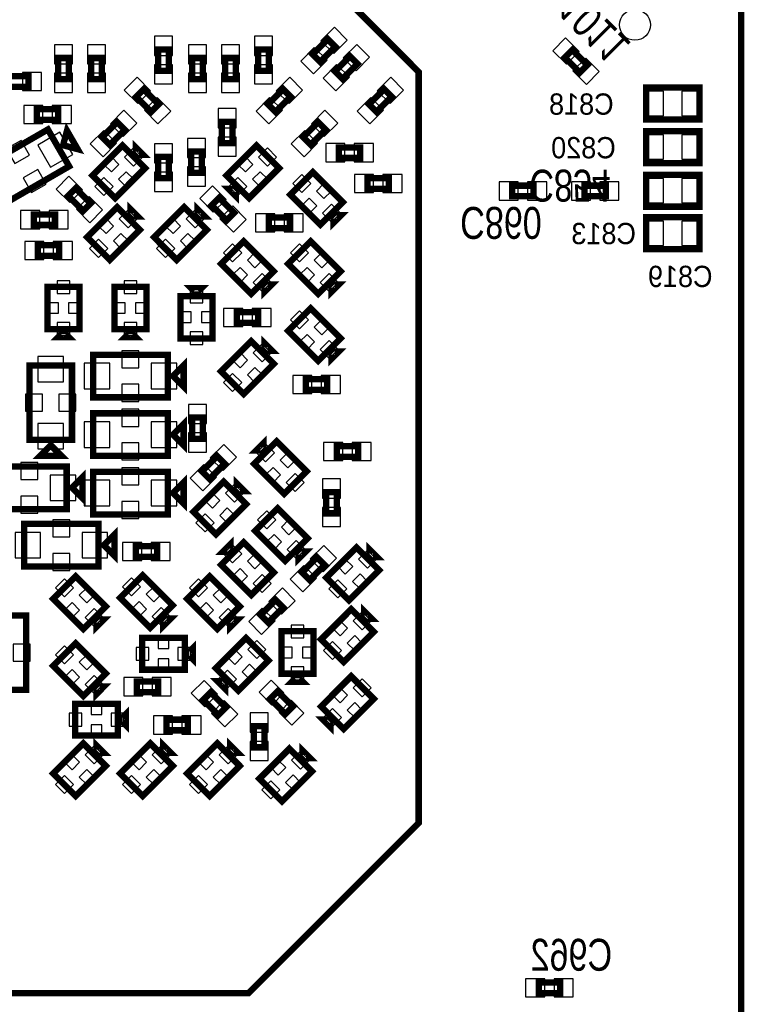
# Model space of a CAD drawing. Extents: x -197 to 9597, y -1478 to 7505.
# Tile 24 of 34: x 4562 to 5244, y 2670 to 3596. Entities that reach past the tile are written whole.
import ezdxf
from ezdxf.enums import TextEntityAlignment as Align

# ---------------------------------------------------------------- set-up
doc = ezdxf.new("R2010")
doc.units = 0
for name, color, linetype in [('PG_ASSEMBLY_BOTTOM', 52, 'CONTINUOUS'), ('PIN_BOTTOM', 1, 'CONTINUOUS'), ('RD_ASSEMBLY_BOTTOM', 52, 'CONTINUOUS')]:
    doc.layers.add(name, color=color, linetype=linetype)

msp = doc.modelspace()

# ---------------------------------------------------------------- linework, layer by layer
at = {"layer": 'PG_ASSEMBLY_BOTTOM', "const_width": 6}
for points in [[(5240.732, 3891.016), (3870.732, 3891.016), (3870.732, 2521.016), (5240.732, 2521.016), (5240.732, 3891.016)], [(4176.48, 2681.016), (4777.48, 2681.016), (4937.48, 2841.016), (4937.48, 3547.016), (4869.48, 3615.016), (4166.48, 3615.016), (4064.48, 3513.016), (4064.48, 2760.016), (4143.48, 2681.016), (4176.48, 2681.016)], [(4837.873, 3563.48), (4852.016, 3577.623), (4859.087, 3570.552), (4844.944, 3556.409), (4837.873, 3563.48)], [(4692.48, 3548.016), (4692.48, 3568.016), (4702.48, 3568.016), (4702.48, 3548.016), (4692.48, 3548.016)], [(4786.48, 3548.016), (4786.48, 3568.016), (4796.48, 3568.016), (4796.48, 3548.016), (4786.48, 3548.016)], [(4858.873, 3547.48), (4873.016, 3561.623), (4880.087, 3554.552), (4865.944, 3540.409), (4858.873, 3547.48)], [(5081.944, 3567.623), (5096.087, 3553.48), (5089.016, 3546.409), (5074.873, 3560.552), (5081.944, 3567.623)], [(4598.48, 3540.016), (4598.48, 3560.016), (4608.48, 3560.016), (4608.48, 3540.016), (4598.48, 3540.016)], [(4629.48, 3540.016), (4629.48, 3560.016), (4639.48, 3560.016), (4639.48, 3540.016), (4629.48, 3540.016)], [(4724.48, 3540.016), (4724.48, 3560.016), (4734.48, 3560.016), (4734.48, 3540.016), (4724.48, 3540.016)], [(4755.48, 3540.016), (4755.48, 3560.016), (4765.48, 3560.016), (4765.48, 3540.016), (4755.48, 3540.016)], [(4550.48, 3543.016), (4570.48, 3543.016), (4570.48, 3533.016), (4550.48, 3533.016), (4550.48, 3543.016)], [(4686.016, 3509.409), (4671.873, 3523.552), (4678.944, 3530.623), (4693.087, 3516.48), (4686.016, 3509.409)], [(4795.873, 3516.48), (4810.016, 3530.623), (4817.087, 3523.552), (4802.944, 3509.409), (4795.873, 3516.48)], [(4890.873, 3516.48), (4905.016, 3530.623), (4912.087, 3523.552), (4897.944, 3509.409), (4890.873, 3516.48)], [(5151.488, 3532.292), (5201.488, 3532.292), (5201.488, 3502.292), (5151.488, 3502.292), (5151.488, 3532.292)], [(4598.48, 3502.016), (4578.48, 3502.016), (4578.48, 3512.016), (4598.48, 3512.016), (4598.48, 3502.016)], [(4616.781, 3474.356), (4606.781, 3491.676), (4603.121, 3478.016), (4616.781, 3474.356)], [(4639.873, 3485.48), (4654.016, 3499.623), (4661.087, 3492.552), (4646.944, 3478.409), (4639.873, 3485.48)], [(4752.48, 3480.016), (4752.48, 3500.016), (4762.48, 3500.016), (4762.48, 3480.016), (4752.48, 3480.016)], [(4828.873, 3485.48), (4843.016, 3499.623), (4850.087, 3492.552), (4835.944, 3478.409), (4828.873, 3485.48)], [(4608.791, 3458.196), (4548.169, 3423.195), (4528.169, 3457.836), (4588.791, 3492.837), (4608.791, 3458.196)], [(5151.488, 3491.292), (5201.488, 3491.292), (5201.488, 3461.292), (5151.488, 3461.292), (5151.488, 3491.292)], [(4680.229, 3456.552), (4651.944, 3428.267), (4630.731, 3449.48), (4659.016, 3477.765), (4680.229, 3456.552)], [(4678.461, 3468.926), (4671.39, 3475.997), (4671.39, 3468.926), (4678.461, 3468.926)], [(4756.731, 3449.48), (4785.016, 3477.765), (4806.229, 3456.552), (4777.944, 3428.267), (4756.731, 3449.48)], [(4733.48, 3472.016), (4733.48, 3452.016), (4723.48, 3452.016), (4723.48, 3472.016), (4733.48, 3472.016)], [(4862.48, 3476.016), (4882.48, 3476.016), (4882.48, 3466.016), (4862.48, 3466.016), (4862.48, 3476.016)], [(4692.48, 3447.016), (4692.48, 3467.016), (4702.48, 3467.016), (4702.48, 3447.016), (4692.48, 3447.016)], [(4845.016, 3403.267), (4816.731, 3431.552), (4837.944, 3452.765), (4866.229, 3424.48), (4845.016, 3403.267)], [(5151.488, 3450.292), (5201.488, 3450.292), (5201.488, 3420.292), (5151.488, 3420.292), (5151.488, 3450.292)], [(4889.48, 3447.016), (4909.48, 3447.016), (4909.48, 3437.016), (4889.48, 3437.016), (4889.48, 3447.016)], [(4614.944, 3437.623), (4629.087, 3423.48), (4622.016, 3416.409), (4607.873, 3430.552), (4614.944, 3437.623)], [(4758.499, 3437.106), (4765.57, 3430.035), (4765.57, 3437.106), (4758.499, 3437.106)], [(5025.48, 3440.016), (5045.48, 3440.016), (5045.48, 3430.016), (5025.48, 3430.016), (5025.48, 3440.016)], [(5093.48, 3440.016), (5113.48, 3440.016), (5113.48, 3430.016), (5093.48, 3430.016), (5093.48, 3440.016)], [(4673.461, 3410.926), (4666.39, 3417.997), (4666.39, 3410.926), (4673.461, 3410.926)], [(4736.461, 3410.926), (4729.39, 3417.997), (4729.39, 3410.926), (4736.461, 3410.926)], [(4757.016, 3407.409), (4742.873, 3421.552), (4749.944, 3428.623), (4764.087, 3414.48), (4757.016, 3407.409)], [(4595.48, 3403.016), (4575.48, 3403.016), (4575.48, 3413.016), (4595.48, 3413.016), (4595.48, 3403.016)], [(4675.229, 3398.552), (4646.944, 3370.267), (4625.731, 3391.48), (4654.016, 3419.765), (4675.229, 3398.552)], [(4738.229, 3398.552), (4709.944, 3370.267), (4688.731, 3391.48), (4717.016, 3419.765), (4738.229, 3398.552)], [(4796.48, 3410.016), (4816.48, 3410.016), (4816.48, 3400.016), (4796.48, 3400.016), (4796.48, 3410.016)], [(4857.39, 3405.035), (4864.461, 3412.106), (4857.39, 3412.106), (4857.39, 3405.035)], [(5151.488, 3410.292), (5201.488, 3410.292), (5201.488, 3380.292), (5151.488, 3380.292), (5151.488, 3410.292)], [(4780.016, 3338.267), (4751.731, 3366.552), (4772.944, 3387.765), (4801.229, 3359.48), (4780.016, 3338.267)], [(4843.016, 3338.267), (4814.731, 3366.552), (4835.944, 3387.765), (4864.229, 3359.48), (4843.016, 3338.267)], [(4599.48, 3374.016), (4579.48, 3374.016), (4579.48, 3384.016), (4599.48, 3384.016), (4599.48, 3374.016)], [(4588.48, 3305.016), (4588.48, 3345.016), (4618.48, 3345.016), (4618.48, 3305.016), (4588.48, 3305.016)], [(4651.48, 3305.016), (4651.48, 3345.016), (4681.48, 3345.016), (4681.48, 3305.016), (4651.48, 3305.016)], [(4733.48, 3343.766), (4723.48, 3343.766), (4728.48, 3338.766), (4733.48, 3343.766)], [(4792.39, 3340.035), (4799.461, 3347.106), (4792.39, 3347.106), (4792.39, 3340.035)], [(4855.39, 3340.035), (4862.461, 3347.106), (4855.39, 3347.106), (4855.39, 3340.035)], [(4743.48, 3336.266), (4743.48, 3296.266), (4713.48, 3296.266), (4713.48, 3336.266), (4743.48, 3336.266)], [(4766.48, 3321.016), (4786.48, 3321.016), (4786.48, 3311.016), (4766.48, 3311.016), (4766.48, 3321.016)], [(4843.016, 3275.267), (4814.731, 3303.552), (4835.944, 3324.765), (4864.229, 3296.48), (4843.016, 3275.267)], [(4598.48, 3297.516), (4608.48, 3297.516), (4603.48, 3302.516), (4598.48, 3297.516)], [(4661.48, 3297.516), (4671.48, 3297.516), (4666.48, 3302.516), (4661.48, 3297.516)], [(4801.229, 3272.552), (4772.944, 3244.267), (4751.731, 3265.48), (4780.016, 3293.765), (4801.229, 3272.552)], [(4799.461, 3284.926), (4792.39, 3291.997), (4792.39, 3284.926), (4799.461, 3284.926)], [(4855.39, 3277.035), (4862.461, 3284.106), (4855.39, 3284.106), (4855.39, 3277.035)], [(4701.48, 3241.016), (4631.48, 3241.016), (4631.48, 3281.016), (4701.48, 3281.016), (4701.48, 3241.016)], [(4716.48, 3251.016), (4716.48, 3271.016), (4706.48, 3261.016), (4716.48, 3251.016)], [(4571.48, 3201.016), (4571.48, 3271.016), (4611.48, 3271.016), (4611.48, 3201.016), (4571.48, 3201.016)], [(4831.48, 3258.016), (4851.48, 3258.016), (4851.48, 3248.016), (4831.48, 3248.016), (4831.48, 3258.016)], [(4701.48, 3186.016), (4631.48, 3186.016), (4631.48, 3226.016), (4701.48, 3226.016), (4701.48, 3186.016)], [(4716.48, 3196.016), (4716.48, 3216.016), (4706.48, 3206.016), (4716.48, 3196.016)], [(4724.48, 3202.016), (4724.48, 3222.016), (4734.48, 3222.016), (4734.48, 3202.016), (4724.48, 3202.016)], [(4803.944, 3199.765), (4832.229, 3171.48), (4811.016, 3150.267), (4782.731, 3178.552), (4803.944, 3199.765)], [(4581.48, 3186.016), (4601.48, 3186.016), (4591.48, 3196.016), (4581.48, 3186.016)], [(4791.57, 3197.997), (4784.499, 3190.926), (4791.57, 3190.926), (4791.57, 3197.997)], [(4860.48, 3195.016), (4880.48, 3195.016), (4880.48, 3185.016), (4860.48, 3185.016), (4860.48, 3195.016)], [(4733.873, 3171.48), (4748.016, 3185.623), (4755.087, 3178.552), (4740.944, 3164.409), (4733.873, 3171.48)], [(4606.48, 3136.016), (4536.48, 3136.016), (4536.48, 3176.016), (4606.48, 3176.016), (4606.48, 3136.016)], [(4621.48, 3146.016), (4621.48, 3166.016), (4611.48, 3156.016), (4621.48, 3146.016)], [(4701.48, 3131.016), (4631.48, 3131.016), (4631.48, 3171.016), (4701.48, 3171.016), (4701.48, 3131.016)], [(4716.48, 3141.016), (4716.48, 3161.016), (4706.48, 3151.016), (4716.48, 3141.016)], [(4775.229, 3140.552), (4746.944, 3112.267), (4725.731, 3133.48), (4754.016, 3161.765), (4775.229, 3140.552)], [(4773.461, 3152.926), (4766.39, 3159.997), (4766.39, 3152.926), (4773.461, 3152.926)], [(4850.48, 3132.016), (4850.48, 3152.016), (4860.48, 3152.016), (4860.48, 3132.016), (4850.48, 3132.016)], [(4812.016, 3087.267), (4783.731, 3115.552), (4804.944, 3136.765), (4833.229, 3108.48), (4812.016, 3087.267)], [(4636.48, 3082.016), (4566.48, 3082.016), (4566.48, 3122.016), (4636.48, 3122.016), (4636.48, 3082.016)], [(4651.48, 3092.016), (4651.48, 3112.016), (4641.48, 3102.016), (4651.48, 3092.016)], [(4691.48, 3091.016), (4671.48, 3091.016), (4671.48, 3101.016), (4691.48, 3101.016), (4691.48, 3091.016)], [(4760.57, 3102.997), (4753.499, 3095.926), (4760.57, 3095.926), (4760.57, 3102.997)], [(4772.944, 3104.765), (4801.229, 3076.48), (4780.016, 3055.267), (4751.731, 3083.552), (4772.944, 3104.765)], [(4900.229, 3078.552), (4871.944, 3050.267), (4850.731, 3071.48), (4879.016, 3099.765), (4900.229, 3078.552)], [(4898.461, 3090.926), (4891.39, 3097.997), (4891.39, 3090.926), (4898.461, 3090.926)], [(4824.39, 3089.035), (4831.461, 3096.106), (4824.39, 3096.106), (4824.39, 3089.035)], [(4849.087, 3083.552), (4834.944, 3069.409), (4827.873, 3076.48), (4842.016, 3090.623), (4849.087, 3083.552)], [(4622.016, 3023.267), (4593.731, 3051.552), (4614.944, 3072.765), (4643.229, 3044.48), (4622.016, 3023.267)], [(4685.016, 3024.267), (4656.731, 3052.552), (4677.944, 3073.765), (4706.229, 3045.48), (4685.016, 3024.267)], [(4748.016, 3023.267), (4719.731, 3051.552), (4740.944, 3072.765), (4769.229, 3044.48), (4748.016, 3023.267)], [(4788.873, 3036.48), (4803.016, 3050.623), (4810.087, 3043.552), (4795.944, 3029.409), (4788.873, 3036.48)], [(4895.229, 3020.552), (4866.944, 2992.267), (4845.731, 3013.48), (4874.016, 3041.765), (4895.229, 3020.552)], [(4893.461, 3032.926), (4886.39, 3039.997), (4886.39, 3032.926), (4893.461, 3032.926)], [(4568.48, 3036.016), (4568.48, 2966.016), (4528.48, 2966.016), (4528.48, 3036.016), (4568.48, 3036.016)], [(4697.39, 3026.035), (4704.461, 3033.106), (4697.39, 3033.106), (4697.39, 3026.035)], [(4634.39, 3025.035), (4641.461, 3032.106), (4634.39, 3032.106), (4634.39, 3025.035)], [(4760.39, 3025.035), (4767.461, 3032.106), (4760.39, 3032.106), (4760.39, 3025.035)], [(4717.481, 2985.016), (4677.479, 2985.016), (4677.479, 3015.016), (4717.481, 3015.016), (4717.481, 2985.016)], [(4746.731, 2986.48), (4775.016, 3014.765), (4796.229, 2993.552), (4767.944, 2965.267), (4746.731, 2986.48)], [(4808.48, 2981.265), (4808.48, 3021.267), (4838.48, 3021.267), (4838.48, 2981.265), (4808.48, 2981.265)], [(4622.016, 2960.267), (4593.731, 2988.552), (4614.944, 3009.765), (4643.229, 2981.48), (4622.016, 2960.267)], [(4724.98, 2995.016), (4724.98, 3005.016), (4719.98, 3000.016), (4724.98, 2995.016)], [(4818.48, 2973.766), (4828.48, 2973.766), (4823.48, 2978.766), (4818.48, 2973.766)], [(4845.731, 2950.48), (4874.016, 2978.765), (4895.229, 2957.552), (4866.944, 2929.267), (4845.731, 2950.48)], [(4634.39, 2962.035), (4641.461, 2969.106), (4634.39, 2969.106), (4634.39, 2962.035)], [(4692.48, 2964.016), (4672.48, 2964.016), (4672.48, 2974.016), (4692.48, 2974.016), (4692.48, 2964.016)], [(4748.499, 2974.106), (4755.57, 2967.035), (4755.57, 2974.106), (4748.499, 2974.106)], [(4749.016, 2942.409), (4734.873, 2956.552), (4741.944, 2963.623), (4756.087, 2949.48), (4749.016, 2942.409)], [(4804.944, 2964.623), (4819.087, 2950.48), (4812.016, 2943.409), (4797.873, 2957.552), (4804.944, 2964.623)], [(4654.48, 2923.016), (4614.48, 2923.016), (4614.48, 2953.016), (4654.48, 2953.016), (4654.48, 2923.016)], [(4661.98, 2933.016), (4661.98, 2943.016), (4656.98, 2938.016), (4661.98, 2933.016)], [(4720.48, 2928.016), (4700.48, 2928.016), (4700.48, 2938.016), (4720.48, 2938.016), (4720.48, 2928.016)], [(4792.48, 2932.016), (4792.48, 2912.016), (4782.48, 2912.016), (4782.48, 2932.016), (4792.48, 2932.016)], [(4847.499, 2938.106), (4854.57, 2931.035), (4854.57, 2938.106), (4847.499, 2938.106)], [(4643.229, 2894.552), (4614.944, 2866.267), (4593.731, 2887.48), (4622.016, 2915.765), (4643.229, 2894.552)], [(4641.461, 2906.926), (4634.39, 2913.997), (4634.39, 2906.926), (4641.461, 2906.926)], [(4706.229, 2894.552), (4677.944, 2866.267), (4656.731, 2887.48), (4685.016, 2915.765), (4706.229, 2894.552)], [(4704.461, 2906.926), (4697.39, 2913.997), (4697.39, 2906.926), (4704.461, 2906.926)], [(4769.229, 2894.552), (4740.944, 2866.267), (4719.731, 2887.48), (4748.016, 2915.765), (4769.229, 2894.552)], [(4767.461, 2906.926), (4760.39, 2913.997), (4760.39, 2906.926), (4767.461, 2906.926)], [(4835.461, 2901.926), (4828.39, 2908.997), (4828.39, 2901.926), (4835.461, 2901.926)], [(4837.229, 2889.552), (4808.944, 2861.267), (4787.731, 2882.48), (4816.016, 2910.765), (4837.229, 2889.552)], [(5050.48, 2691.016), (5070.48, 2691.016), (5070.48, 2681.016), (5050.48, 2681.016), (5050.48, 2691.016)]]:
    msp.add_lwpolyline(points, dxfattribs=at)
at = {"layer": 'PIN_BOTTOM'}
for points in [[(4845.571, 3576.127), (4857.591, 3564.107), (4870.319, 3576.835), (4858.299, 3588.855)], [(4688.98, 3562.402), (4705.98, 3562.402), (4705.98, 3580.402), (4688.98, 3580.402)], [(4782.98, 3562.402), (4799.98, 3562.402), (4799.98, 3580.402), (4782.98, 3580.402)], [(4866.571, 3560.127), (4878.591, 3548.107), (4891.319, 3560.835), (4879.299, 3572.855)], [(5075.661, 3578.855), (5063.641, 3566.835), (5076.369, 3554.107), (5088.389, 3566.127)], [(4594.98, 3554.402), (4611.98, 3554.402), (4611.98, 3572.402), (4594.98, 3572.402)], [(4625.98, 3554.402), (4642.98, 3554.402), (4642.98, 3572.402), (4625.98, 3572.402)], [(4720.98, 3554.402), (4737.98, 3554.402), (4737.98, 3572.402), (4720.98, 3572.402)], [(4751.98, 3554.402), (4768.98, 3554.402), (4768.98, 3572.402), (4751.98, 3572.402)], [(4826.641, 3557.197), (4838.661, 3545.177), (4851.389, 3557.905), (4839.369, 3569.925)], [(5094.591, 3559.925), (5082.571, 3547.905), (5095.299, 3535.177), (5107.319, 3547.197)], [(4564.866, 3546.516), (4564.866, 3529.516), (4582.866, 3529.516), (4582.866, 3546.516)], [(4594.98, 3527.63), (4611.98, 3527.63), (4611.98, 3545.63), (4594.98, 3545.63)], [(4625.98, 3527.63), (4642.98, 3527.63), (4642.98, 3545.63), (4625.98, 3545.63)], [(4688.98, 3535.63), (4705.98, 3535.63), (4705.98, 3553.63), (4688.98, 3553.63)], [(4720.98, 3527.63), (4737.98, 3527.63), (4737.98, 3545.63), (4720.98, 3545.63)], [(4751.98, 3527.63), (4768.98, 3527.63), (4768.98, 3545.63), (4751.98, 3545.63)], [(4782.98, 3535.63), (4799.98, 3535.63), (4799.98, 3553.63), (4782.98, 3553.63)], [(4847.641, 3541.197), (4859.661, 3529.177), (4872.389, 3541.905), (4860.369, 3553.925)], [(4673.369, 3517.107), (4685.389, 3529.127), (4672.661, 3541.855), (4660.641, 3529.835)], [(4803.571, 3529.127), (4815.591, 3517.107), (4828.319, 3529.835), (4816.299, 3541.855)], [(4898.571, 3529.127), (4910.591, 3517.107), (4923.319, 3529.835), (4911.299, 3541.855)], [(5148.878, 3528.792), (5148.878, 3505.792), (5167.878, 3505.792), (5167.878, 3528.792)], [(5185.098, 3528.792), (5185.098, 3505.792), (5204.098, 3505.792), (5204.098, 3528.792)], [(4692.299, 3498.177), (4704.319, 3510.197), (4691.591, 3522.925), (4679.571, 3510.905)], [(4784.641, 3510.197), (4796.661, 3498.177), (4809.389, 3510.905), (4797.369, 3522.925)], [(4879.641, 3510.197), (4891.661, 3498.177), (4904.389, 3510.905), (4892.369, 3522.925)], [(4584.094, 3498.516), (4584.094, 3515.516), (4566.094, 3515.516), (4566.094, 3498.516)], [(4610.866, 3498.516), (4610.866, 3515.516), (4592.866, 3515.516), (4592.866, 3498.516)], [(4647.571, 3498.127), (4659.591, 3486.107), (4672.319, 3498.835), (4660.299, 3510.855)], [(4748.98, 3494.402), (4765.98, 3494.402), (4765.98, 3512.402), (4748.98, 3512.402)], [(4836.571, 3498.127), (4848.591, 3486.107), (4861.319, 3498.835), (4849.299, 3510.855)], [(4612.148, 3469.372), (4600.148, 3490.156), (4579.364, 3478.156), (4591.364, 3457.372)], [(4628.641, 3479.197), (4640.661, 3467.177), (4653.389, 3479.905), (4641.369, 3491.925)], [(4817.641, 3479.197), (4829.661, 3467.177), (4842.389, 3479.905), (4830.369, 3491.925)], [(4571.534, 3468.726), (4563.534, 3482.582), (4549.678, 3474.582), (4557.678, 3460.726)], [(4736.98, 3484.402), (4719.98, 3484.402), (4719.98, 3466.402), (4736.98, 3466.402)], [(4748.98, 3467.63), (4765.98, 3467.63), (4765.98, 3485.63), (4748.98, 3485.63)], [(5148.878, 3487.792), (5148.878, 3464.792), (5167.878, 3464.792), (5167.878, 3487.792)], [(5185.098, 3487.792), (5185.098, 3464.792), (5204.098, 3464.792), (5204.098, 3487.792)], [(4677.884, 3466.935), (4669.399, 3475.42), (4660.914, 3466.935), (4669.399, 3458.45)], [(4688.98, 3461.402), (4705.98, 3461.402), (4705.98, 3479.402), (4688.98, 3479.402)], [(4786.914, 3466.935), (4795.399, 3458.45), (4803.884, 3466.935), (4795.399, 3475.42)], [(4850.094, 3479.516), (4850.094, 3462.516), (4868.094, 3462.516), (4868.094, 3479.516)], [(4876.866, 3479.516), (4876.866, 3462.516), (4894.866, 3462.516), (4894.866, 3479.516)], [(4655.591, 3459.976), (4648.52, 3467.047), (4641.449, 3459.976), (4648.52, 3452.905)], [(4767.449, 3459.976), (4774.52, 3452.905), (4781.591, 3459.976), (4774.52, 3467.047)], [(4587.282, 3441.45), (4579.282, 3455.306), (4565.426, 3447.306), (4573.426, 3433.45)], [(4669.511, 3446.056), (4662.44, 3453.127), (4655.369, 3446.056), (4662.44, 3438.985)], [(4688.98, 3434.63), (4705.98, 3434.63), (4705.98, 3452.63), (4688.98, 3452.63)], [(4736.98, 3457.63), (4719.98, 3457.63), (4719.98, 3439.63), (4736.98, 3439.63)], [(4781.369, 3446.056), (4788.44, 3438.985), (4795.511, 3446.056), (4788.44, 3453.127)], [(4608.661, 3448.855), (4596.641, 3436.835), (4609.369, 3424.107), (4621.389, 3436.127)], [(4650.046, 3439.097), (4641.561, 3447.582), (4633.076, 3439.097), (4641.561, 3430.612)], [(4759.076, 3439.097), (4767.561, 3430.612), (4776.046, 3439.097), (4767.561, 3447.582)], [(4827.561, 3433.45), (4836.046, 3441.935), (4827.561, 3450.42), (4819.076, 3441.935)], [(4877.094, 3450.516), (4877.094, 3433.516), (4895.094, 3433.516), (4895.094, 3450.516)], [(4903.866, 3450.516), (4903.866, 3433.516), (4921.866, 3433.516), (4921.866, 3450.516)], [(5013.094, 3443.516), (5013.094, 3426.516), (5031.094, 3426.516), (5031.094, 3443.516)], [(5039.866, 3443.516), (5039.866, 3426.516), (5057.866, 3426.516), (5057.866, 3443.516)], [(5081.094, 3443.516), (5081.094, 3426.516), (5099.094, 3426.516), (5099.094, 3443.516)], [(5107.866, 3443.516), (5107.866, 3426.516), (5125.866, 3426.516), (5125.866, 3443.516)], [(5148.878, 3446.792), (5148.878, 3423.792), (5167.878, 3423.792), (5167.878, 3446.792)], [(5185.098, 3446.792), (5185.098, 3423.792), (5204.098, 3423.792), (5204.098, 3446.792)], [(4744.369, 3415.107), (4756.389, 3427.127), (4743.661, 3439.855), (4731.641, 3427.835)], [(4848.44, 3427.905), (4855.511, 3434.976), (4848.44, 3442.047), (4841.369, 3434.976)], [(4627.591, 3429.925), (4615.571, 3417.905), (4628.299, 3405.177), (4640.319, 3417.197)], [(4834.52, 3413.985), (4841.591, 3421.056), (4834.52, 3428.127), (4827.449, 3421.056)], [(4581.094, 3399.516), (4581.094, 3416.516), (4563.094, 3416.516), (4563.094, 3399.516)], [(4607.866, 3399.516), (4607.866, 3416.516), (4589.866, 3416.516), (4589.866, 3399.516)], [(4672.884, 3408.935), (4664.399, 3417.42), (4655.914, 3408.935), (4664.399, 3400.45)], [(4735.884, 3408.935), (4727.399, 3417.42), (4718.914, 3408.935), (4727.399, 3400.45)], [(4763.299, 3396.177), (4775.319, 3408.197), (4762.591, 3420.925), (4750.571, 3408.905)], [(4855.399, 3405.612), (4863.884, 3414.097), (4855.399, 3422.582), (4846.914, 3414.097)], [(4650.591, 3401.976), (4643.52, 3409.047), (4636.449, 3401.976), (4643.52, 3394.905)], [(4713.591, 3401.976), (4706.52, 3409.047), (4699.449, 3401.976), (4706.52, 3394.905)], [(4784.094, 3413.516), (4784.094, 3396.516), (4802.094, 3396.516), (4802.094, 3413.516)], [(4810.866, 3413.516), (4810.866, 3396.516), (4828.866, 3396.516), (4828.866, 3413.516)], [(5148.878, 3406.792), (5148.878, 3383.792), (5167.878, 3383.792), (5167.878, 3406.792)], [(5185.098, 3406.792), (5185.098, 3383.792), (5204.098, 3383.792), (5204.098, 3406.792)], [(4645.046, 3381.097), (4636.561, 3389.582), (4628.076, 3381.097), (4636.561, 3372.612)], [(4664.511, 3388.056), (4657.44, 3395.127), (4650.369, 3388.056), (4657.44, 3380.985)], [(4708.046, 3381.097), (4699.561, 3389.582), (4691.076, 3381.097), (4699.561, 3372.612)], [(4727.511, 3388.056), (4720.44, 3395.127), (4713.369, 3388.056), (4720.44, 3380.985)], [(4585.094, 3370.516), (4585.094, 3387.516), (4567.094, 3387.516), (4567.094, 3370.516)], [(4611.866, 3370.516), (4611.866, 3387.516), (4593.866, 3387.516), (4593.866, 3370.516)], [(4762.561, 3368.45), (4771.046, 3376.935), (4762.561, 3385.42), (4754.076, 3376.935)], [(4825.561, 3368.45), (4834.046, 3376.935), (4825.561, 3385.42), (4817.076, 3376.935)], [(4783.44, 3362.905), (4790.511, 3369.976), (4783.44, 3377.047), (4776.369, 3369.976)], [(4846.44, 3362.905), (4853.511, 3369.976), (4846.44, 3377.047), (4839.369, 3369.976)], [(4769.52, 3348.985), (4776.591, 3356.056), (4769.52, 3363.127), (4762.449, 3356.056)], [(4832.52, 3348.985), (4839.591, 3356.056), (4832.52, 3363.127), (4825.449, 3356.056)], [(4597.48, 3338.701), (4609.48, 3338.701), (4609.48, 3350.701), (4597.48, 3350.701)], [(4660.48, 3338.701), (4672.48, 3338.701), (4672.48, 3350.701), (4660.48, 3350.701)], [(4790.399, 3340.612), (4798.884, 3349.097), (4790.399, 3357.582), (4781.914, 3349.097)], [(4853.399, 3340.612), (4861.884, 3349.097), (4853.399, 3357.582), (4844.914, 3349.097)], [(4734.48, 3341.951), (4722.48, 3341.951), (4722.48, 3329.951), (4734.48, 3329.951)], [(4588.637, 3320.016), (4598.637, 3320.016), (4598.637, 3330.016), (4588.637, 3330.016)], [(4608.323, 3320.016), (4618.323, 3320.016), (4618.323, 3330.016), (4608.323, 3330.016)], [(4651.637, 3320.016), (4661.637, 3320.016), (4661.637, 3330.016), (4651.637, 3330.016)], [(4671.323, 3320.016), (4681.323, 3320.016), (4681.323, 3330.016), (4671.323, 3330.016)], [(4754.094, 3324.516), (4754.094, 3307.516), (4772.094, 3307.516), (4772.094, 3324.516)], [(4780.866, 3324.516), (4780.866, 3307.516), (4798.866, 3307.516), (4798.866, 3324.516)], [(4723.637, 3321.266), (4713.637, 3321.266), (4713.637, 3311.266), (4723.637, 3311.266)], [(4743.323, 3321.266), (4733.323, 3321.266), (4733.323, 3311.266), (4743.323, 3311.266)], [(4825.561, 3305.45), (4834.046, 3313.935), (4825.561, 3322.42), (4817.076, 3313.935)], [(4846.44, 3299.905), (4853.511, 3306.976), (4846.44, 3314.047), (4839.369, 3306.976)], [(4597.48, 3299.331), (4609.48, 3299.331), (4609.48, 3311.331), (4597.48, 3311.331)], [(4660.48, 3299.331), (4672.48, 3299.331), (4672.48, 3311.331), (4660.48, 3311.331)], [(4734.48, 3302.581), (4722.48, 3302.581), (4722.48, 3290.581), (4734.48, 3290.581)], [(4832.52, 3285.985), (4839.591, 3293.056), (4832.52, 3300.127), (4825.449, 3293.056)], [(4798.884, 3282.935), (4790.399, 3291.42), (4781.914, 3282.935), (4790.399, 3274.45)], [(4853.399, 3277.612), (4861.884, 3286.097), (4853.399, 3294.582), (4844.914, 3286.097)], [(4579.48, 3255.512), (4603.48, 3255.512), (4603.48, 3279.512), (4579.48, 3279.512)], [(4674.48, 3268.764), (4674.48, 3284.764), (4658.48, 3284.764), (4658.48, 3268.764)], [(4776.591, 3275.976), (4769.52, 3283.047), (4762.449, 3275.976), (4769.52, 3268.905)], [(4646.984, 3249.016), (4646.984, 3273.016), (4622.984, 3273.016), (4622.984, 3249.016)], [(4709.976, 3249.016), (4709.976, 3273.016), (4685.976, 3273.016), (4685.976, 3249.016)], [(4790.511, 3262.056), (4783.44, 3269.127), (4776.369, 3262.056), (4783.44, 3254.985)], [(4771.046, 3255.097), (4762.561, 3263.582), (4754.076, 3255.097), (4762.561, 3246.612)], [(4819.094, 3261.516), (4819.094, 3244.516), (4837.094, 3244.516), (4837.094, 3261.516)], [(4845.866, 3261.516), (4845.866, 3244.516), (4863.866, 3244.516), (4863.866, 3261.516)], [(4674.48, 3237.268), (4674.48, 3253.268), (4658.48, 3253.268), (4658.48, 3237.268)], [(4567.732, 3228.016), (4583.732, 3228.016), (4583.732, 3244.016), (4567.732, 3244.016)], [(4599.228, 3228.016), (4615.228, 3228.016), (4615.228, 3244.016), (4599.228, 3244.016)], [(4720.98, 3216.402), (4737.98, 3216.402), (4737.98, 3234.402), (4720.98, 3234.402)], [(4674.48, 3213.764), (4674.48, 3229.764), (4658.48, 3229.764), (4658.48, 3213.764)], [(4579.48, 3192.52), (4603.48, 3192.52), (4603.48, 3216.52), (4579.48, 3216.52)], [(4646.984, 3194.016), (4646.984, 3218.016), (4622.984, 3218.016), (4622.984, 3194.016)], [(4709.976, 3194.016), (4709.976, 3218.016), (4685.976, 3218.016), (4685.976, 3194.016)], [(4720.98, 3189.63), (4737.98, 3189.63), (4737.98, 3207.63), (4720.98, 3207.63)], [(4674.48, 3182.268), (4674.48, 3198.268), (4658.48, 3198.268), (4658.48, 3182.268)], [(4741.571, 3184.127), (4753.591, 3172.107), (4766.319, 3184.835), (4754.299, 3196.855)], [(4793.561, 3197.42), (4785.076, 3188.935), (4793.561, 3180.45), (4802.046, 3188.935)], [(4848.094, 3198.516), (4848.094, 3181.516), (4866.094, 3181.516), (4866.094, 3198.516)], [(4874.866, 3198.516), (4874.866, 3181.516), (4892.866, 3181.516), (4892.866, 3198.516)], [(4814.44, 3189.047), (4807.369, 3181.976), (4814.44, 3174.905), (4821.511, 3181.976)], [(4579.48, 3163.764), (4579.48, 3179.764), (4563.48, 3179.764), (4563.48, 3163.764)], [(4674.48, 3158.764), (4674.48, 3174.764), (4658.48, 3174.764), (4658.48, 3158.764)], [(4722.641, 3165.197), (4734.661, 3153.177), (4747.389, 3165.905), (4735.369, 3177.925)], [(4800.52, 3175.127), (4793.449, 3168.056), (4800.52, 3160.985), (4807.591, 3168.056)], [(4614.976, 3144.016), (4614.976, 3168.016), (4590.976, 3168.016), (4590.976, 3144.016)], [(4821.399, 3169.582), (4812.914, 3161.097), (4821.399, 3152.612), (4829.884, 3161.097)], [(4646.984, 3139.016), (4646.984, 3163.016), (4622.984, 3163.016), (4622.984, 3139.016)], [(4709.976, 3139.016), (4709.976, 3163.016), (4685.976, 3163.016), (4685.976, 3139.016)], [(4772.884, 3150.935), (4764.399, 3159.42), (4755.914, 3150.935), (4764.399, 3142.45)], [(4846.98, 3146.402), (4863.98, 3146.402), (4863.98, 3164.402), (4846.98, 3164.402)], [(4579.48, 3132.268), (4579.48, 3148.268), (4563.48, 3148.268), (4563.48, 3132.268)], [(4750.591, 3143.976), (4743.52, 3151.047), (4736.449, 3143.976), (4743.52, 3136.905)], [(4674.48, 3127.268), (4674.48, 3143.268), (4658.48, 3143.268), (4658.48, 3127.268)], [(4745.046, 3123.097), (4736.561, 3131.582), (4728.076, 3123.097), (4736.561, 3114.612)], [(4764.511, 3130.056), (4757.44, 3137.127), (4750.369, 3130.056), (4757.44, 3122.985)], [(4794.561, 3117.45), (4803.046, 3125.935), (4794.561, 3134.42), (4786.076, 3125.935)], [(4846.98, 3119.63), (4863.98, 3119.63), (4863.98, 3137.63), (4846.98, 3137.63)], [(4609.48, 3109.764), (4609.48, 3125.764), (4593.48, 3125.764), (4593.48, 3109.764)], [(4815.44, 3111.905), (4822.511, 3118.976), (4815.44, 3126.047), (4808.369, 3118.976)], [(4581.984, 3090.016), (4581.984, 3114.016), (4557.984, 3114.016), (4557.984, 3090.016)], [(4644.976, 3090.016), (4644.976, 3114.016), (4620.976, 3114.016), (4620.976, 3090.016)], [(4801.52, 3097.985), (4808.591, 3105.056), (4801.52, 3112.127), (4794.449, 3105.056)], [(4677.094, 3087.516), (4677.094, 3104.516), (4659.094, 3104.516), (4659.094, 3087.516)], [(4703.866, 3087.516), (4703.866, 3104.516), (4685.866, 3104.516), (4685.866, 3087.516)], [(4762.561, 3102.42), (4754.076, 3093.935), (4762.561, 3085.45), (4771.046, 3093.935)], [(4822.399, 3089.612), (4830.884, 3098.097), (4822.399, 3106.582), (4813.914, 3098.097)], [(4860.319, 3089.835), (4848.299, 3101.855), (4835.571, 3089.127), (4847.591, 3077.107)], [(4609.48, 3078.268), (4609.48, 3094.268), (4593.48, 3094.268), (4593.48, 3078.268)], [(4783.44, 3094.047), (4776.369, 3086.976), (4783.44, 3079.905), (4790.511, 3086.976)], [(4897.884, 3088.935), (4889.399, 3097.42), (4880.914, 3088.935), (4889.399, 3080.45)], [(4841.389, 3070.905), (4829.369, 3082.925), (4816.641, 3070.197), (4828.661, 3058.177)], [(4875.591, 3081.976), (4868.52, 3089.047), (4861.449, 3081.976), (4868.52, 3074.905)], [(4769.52, 3080.127), (4762.449, 3073.056), (4769.52, 3065.985), (4776.591, 3073.056)], [(4790.399, 3074.582), (4781.914, 3066.097), (4790.399, 3057.612), (4798.884, 3066.097)], [(4889.511, 3068.056), (4882.44, 3075.127), (4875.369, 3068.056), (4882.44, 3060.985)], [(4604.561, 3053.45), (4613.046, 3061.935), (4604.561, 3070.42), (4596.076, 3061.935)], [(4667.561, 3054.45), (4676.046, 3062.935), (4667.561, 3071.42), (4659.076, 3062.935)], [(4730.561, 3053.45), (4739.046, 3061.935), (4730.561, 3070.42), (4722.076, 3061.935)], [(4870.046, 3061.097), (4861.561, 3069.582), (4853.076, 3061.097), (4861.561, 3052.612)], [(4625.44, 3047.905), (4632.511, 3054.976), (4625.44, 3062.047), (4618.369, 3054.976)], [(4688.44, 3048.905), (4695.511, 3055.976), (4688.44, 3063.047), (4681.369, 3055.976)], [(4751.44, 3047.905), (4758.511, 3054.976), (4751.44, 3062.047), (4744.369, 3054.976)], [(4796.571, 3049.127), (4808.591, 3037.107), (4821.319, 3049.835), (4809.299, 3061.855)], [(4611.52, 3033.985), (4618.591, 3041.056), (4611.52, 3048.127), (4604.449, 3041.056)], [(4674.52, 3034.985), (4681.591, 3042.056), (4674.52, 3049.127), (4667.449, 3042.056)], [(4737.52, 3033.985), (4744.591, 3041.056), (4737.52, 3048.127), (4730.449, 3041.056)], [(4632.399, 3025.612), (4640.884, 3034.097), (4632.399, 3042.582), (4623.914, 3034.097)], [(4695.399, 3026.612), (4703.884, 3035.097), (4695.399, 3043.582), (4686.914, 3035.097)], [(4758.399, 3025.612), (4766.884, 3034.097), (4758.399, 3042.582), (4749.914, 3034.097)], [(4777.641, 3030.197), (4789.661, 3018.177), (4802.389, 3030.905), (4790.369, 3042.925)], [(4892.884, 3030.935), (4884.399, 3039.42), (4875.914, 3030.935), (4884.399, 3022.45)], [(4817.48, 3014.951), (4829.48, 3014.951), (4829.48, 3026.951), (4817.48, 3026.951)], [(4870.591, 3023.976), (4863.52, 3031.047), (4856.449, 3023.976), (4863.52, 3016.905)], [(4572.228, 3009.016), (4556.228, 3009.016), (4556.228, 2993.016), (4572.228, 2993.016)], [(4702.48, 3004.859), (4702.48, 3014.859), (4692.48, 3014.859), (4692.48, 3004.859)], [(4776.914, 3003.935), (4785.399, 2995.45), (4793.884, 3003.935), (4785.399, 3012.42)], [(4865.046, 3003.097), (4856.561, 3011.582), (4848.076, 3003.097), (4856.561, 2994.612)], [(4884.511, 3010.056), (4877.44, 3017.127), (4870.369, 3010.056), (4877.44, 3002.985)], [(4604.561, 2990.45), (4613.046, 2998.935), (4604.561, 3007.42), (4596.076, 2998.935)], [(4625.44, 2984.905), (4632.511, 2991.976), (4625.44, 2999.047), (4618.369, 2991.976)], [(4683.795, 2994.016), (4683.795, 3006.016), (4671.795, 3006.016), (4671.795, 2994.016)], [(4723.165, 2994.016), (4723.165, 3006.016), (4711.165, 3006.016), (4711.165, 2994.016)], [(4757.449, 2996.976), (4764.52, 2989.905), (4771.591, 2996.976), (4764.52, 3004.047)], [(4808.637, 2996.266), (4818.637, 2996.266), (4818.637, 3006.266), (4808.637, 3006.266)], [(4828.323, 2996.266), (4838.323, 2996.266), (4838.323, 3006.266), (4828.323, 3006.266)], [(4702.48, 2985.173), (4702.48, 2995.173), (4692.48, 2995.173), (4692.48, 2985.173)], [(4771.369, 2983.056), (4778.44, 2975.985), (4785.511, 2983.056), (4778.44, 2990.127)], [(4611.52, 2970.985), (4618.591, 2978.056), (4611.52, 2985.127), (4604.449, 2978.056)], [(4749.076, 2976.097), (4757.561, 2967.612), (4766.046, 2976.097), (4757.561, 2984.582)], [(4817.48, 2975.581), (4829.48, 2975.581), (4829.48, 2987.581), (4817.48, 2987.581)], [(4632.399, 2962.612), (4640.884, 2971.097), (4632.399, 2979.582), (4623.914, 2971.097)], [(4678.094, 2960.516), (4678.094, 2977.516), (4660.094, 2977.516), (4660.094, 2960.516)], [(4704.866, 2960.516), (4704.866, 2977.516), (4686.866, 2977.516), (4686.866, 2960.516)], [(4736.369, 2950.107), (4748.389, 2962.127), (4735.661, 2974.855), (4723.641, 2962.835)], [(4798.661, 2975.148), (4787.348, 2963.835), (4799.369, 2951.814), (4810.682, 2963.127)], [(4875.914, 2967.935), (4884.399, 2959.45), (4892.884, 2967.935), (4884.399, 2976.42)], [(4856.449, 2960.976), (4863.52, 2953.905), (4870.591, 2960.976), (4863.52, 2968.047)], [(4639.48, 2942.859), (4639.48, 2952.859), (4629.48, 2952.859), (4629.48, 2942.859)], [(4755.299, 2931.177), (4767.319, 2943.197), (4754.591, 2955.925), (4742.571, 2943.905)], [(4817.591, 2956.218), (4806.278, 2944.905), (4818.299, 2932.884), (4829.612, 2944.197)], [(4870.369, 2947.056), (4877.44, 2939.985), (4884.511, 2947.056), (4877.44, 2954.127)], [(4620.795, 2932.016), (4620.795, 2944.016), (4608.795, 2944.016), (4608.795, 2932.016)], [(4660.165, 2932.016), (4660.165, 2944.016), (4648.165, 2944.016), (4648.165, 2932.016)], [(4795.98, 2944.402), (4778.98, 2944.402), (4778.98, 2926.402), (4795.98, 2926.402)], [(4848.076, 2940.097), (4856.561, 2931.612), (4865.046, 2940.097), (4856.561, 2948.582)], [(4706.094, 2924.516), (4706.094, 2941.516), (4688.094, 2941.516), (4688.094, 2924.516)], [(4732.866, 2924.516), (4732.866, 2941.516), (4714.866, 2941.516), (4714.866, 2924.516)], [(4639.48, 2923.173), (4639.48, 2933.173), (4629.48, 2933.173), (4629.48, 2923.173)], [(4795.98, 2917.63), (4778.98, 2917.63), (4778.98, 2899.63), (4795.98, 2899.63)], [(4640.884, 2904.935), (4632.399, 2913.42), (4623.914, 2904.935), (4632.399, 2896.45)], [(4703.884, 2904.935), (4695.399, 2913.42), (4686.914, 2904.935), (4695.399, 2896.45)], [(4766.884, 2904.935), (4758.399, 2913.42), (4749.914, 2904.935), (4758.399, 2896.45)], [(4834.884, 2899.935), (4826.399, 2908.42), (4817.914, 2899.935), (4826.399, 2891.45)], [(4618.591, 2897.976), (4611.52, 2905.047), (4604.449, 2897.976), (4611.52, 2890.905)], [(4681.591, 2897.976), (4674.52, 2905.047), (4667.449, 2897.976), (4674.52, 2890.905)], [(4744.591, 2897.976), (4737.52, 2905.047), (4730.449, 2897.976), (4737.52, 2890.905)], [(4812.591, 2892.976), (4805.52, 2900.047), (4798.449, 2892.976), (4805.52, 2885.905)], [(4632.511, 2884.056), (4625.44, 2891.127), (4618.369, 2884.056), (4625.44, 2876.985)], [(4695.511, 2884.056), (4688.44, 2891.127), (4681.369, 2884.056), (4688.44, 2876.985)], [(4758.511, 2884.056), (4751.44, 2891.127), (4744.369, 2884.056), (4751.44, 2876.985)], [(4613.046, 2877.097), (4604.561, 2885.582), (4596.076, 2877.097), (4604.561, 2868.612)], [(4676.046, 2877.097), (4667.561, 2885.582), (4659.076, 2877.097), (4667.561, 2868.612)], [(4739.046, 2877.097), (4730.561, 2885.582), (4722.076, 2877.097), (4730.561, 2868.612)], [(4807.046, 2872.097), (4798.561, 2880.582), (4790.076, 2872.097), (4798.561, 2863.612)], [(4826.511, 2879.056), (4819.44, 2886.127), (4812.369, 2879.056), (4819.44, 2871.985)], [(5038.094, 2694.516), (5038.094, 2677.516), (5056.094, 2677.516), (5056.094, 2694.516)], [(5064.866, 2694.516), (5064.866, 2677.516), (5082.866, 2677.516), (5082.866, 2694.516)]]:
    msp.add_lwpolyline(points, close=True, dxfattribs=at)
msp.add_circle((5140.87, 3591.154), 14.5, dxfattribs=at)

# ---------------------------------------------------------------- texts
at = {"layer": 'RD_ASSEMBLY_BOTTOM', "text_generation_flag": 2, "width": 0.8}
for s, rotation, p in [('C1011', 135, (5071.075, 3640.635)), ('C854', 180, (5041.48, 3455.016)), ('C860', 180, (4976.48, 3420.016))]:
    msp.add_text(s, height=30, rotation=rotation, dxfattribs=at).set_placement(p)
at = {"layer": 'RD_ASSEMBLY_BOTTOM', "text_generation_flag": 2, "width": 0.95}
for s, p in [('C818', (5090.488, 3506.709)), ('C820', (5092.488, 3465.709)), ('C813', (5111.48, 3385.016)), ('C819', (5183.488, 3344.709))]:
    msp.add_text(s, height=20, dxfattribs=at).set_placement(p, align=Align.CENTER)
at = {"layer": 'RD_ASSEMBLY_BOTTOM', "text_generation_flag": 2, "width": 0.8}
msp.add_text('C962', height=30, dxfattribs=at).set_placement((5119.48, 2702.016))

doc.saveas('drawing.dxf')
